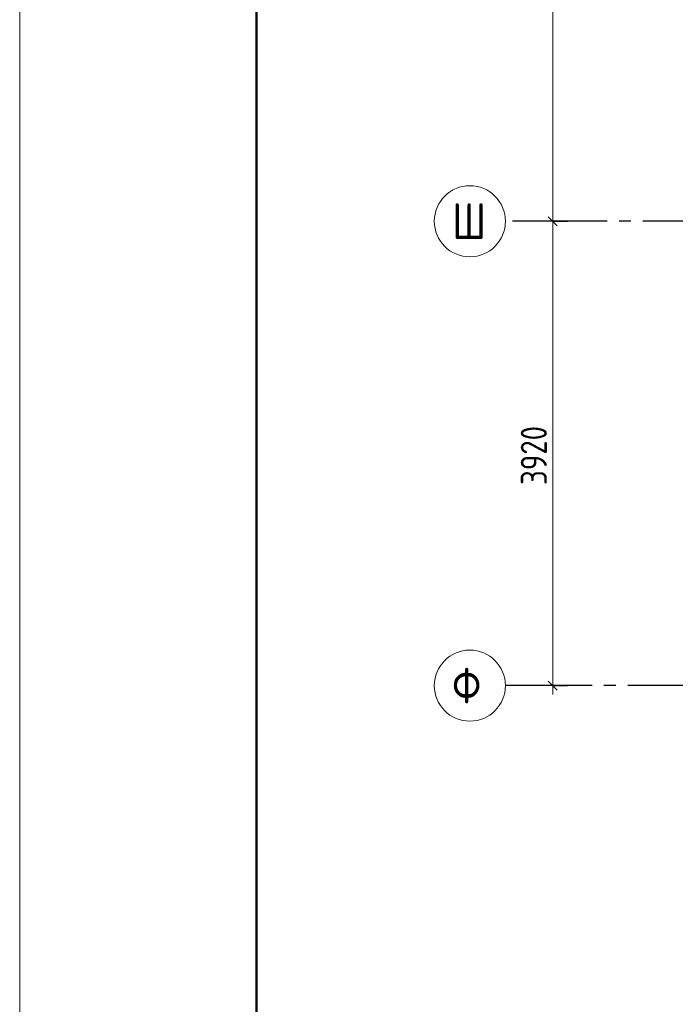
# Model space of a CAD drawing. Header units: millimetres. Extents: x 0 to 22617, y 0 to 29700.
# Tile 2 of 7: x 0 to 5534, y 15680 to 23991. Entities that reach past the tile are written whole.
import ezdxf

# ---------------------------------------------------------------- set-up
doc = ezdxf.new("R2010")
doc.units = ezdxf.units.MM
doc.linetypes.add('______5', pattern=[1100, 800, -100, 100, -100])
doc.layers.add('Standard', color=7, linetype='Continuous', lineweight=25)
doc.layers.add('Оси', color=40, linetype='______5', lineweight=18)
doc.styles.add('GOST 2.304-81', font='txt')
doc.styles.add('ISOCPEUR', font='txt')

msp = doc.modelspace()

# ---------------------------------------------------------------- linework, layer by layer
at = {"layer": 'Standard', "color": 251, "linetype": 'Continuous', "lineweight": -3, "true_color": 0x656565, "transparency": 33554687}
for p, q in [((4500, 22290), (4375, 22290)), ((4500, 22290), (4375, 22290)), ((4500, 22290), (4625, 22290)), ((4500, 22290), (4500, 22290)), ((4500, 22290), (4625, 22290)), ((4500, 22290), (4500, 22290)), ((4500, 18370), (4375, 18370)), ((4500, 18370), (4375, 18370)), ((4500, 18370), (4625, 18370)), ((4500, 18370), (4500, 18370)), ((4500, 18370), (4625, 18370)), ((4500, 18370), (4500, 18370))]:
    msp.add_line(p, q, dxfattribs=at)
at = {"layer": 'Standard', "color": 7, "linetype": 'Continuous', "lineweight": 25, "transparency": 33554687}
for p, q in [((4462.5, 22327.5), (4537.5, 22252.5)), ((4462.5, 22327.5), (4537.5, 22252.5)), ((4462.5, 18407.5), (4537.5, 18332.5)), ((4462.5, 18407.5), (4537.5, 18332.5))]:
    msp.add_line(p, q, dxfattribs=at)
at = {"layer": 'Standard', "color": 7, "linetype": 'Continuous', "lineweight": 13, "transparency": 33554687}
for p, q in [((4500, 22290), (4500, 18370)), ((4500, 22290), (4500, 18370)), ((4500, 18370), (4500, 18295)), ((4500, 18370), (4500, 18295))]:
    msp.add_line(p, q, dxfattribs=at)
msp.add_lwpolyline([(0, 0), (21000, 0), (21000, 29700), (0, 29700), (0, 0)], close=True, dxfattribs=at)
at = {"layer": 'Standard', "color": 7, "linetype": 'Continuous', "lineweight": 50, "transparency": 33554687}
msp.add_lwpolyline([(2000, 29200), (20500, 29200), (20500, 500), (2000, 500), (2000, 29200)], close=True, dxfattribs=at)
at = {"layer": 'Standard', "color": 7, "linetype": 'Continuous', "lineweight": 13, "transparency": 33554687}
msp.add_lwpolyline([(4500, 26210), (4500, 23887.9), (4500, 23887.9), (4500, 22290)], dxfattribs=at)
msp.add_lwpolyline([(4500, 26210), (4500, 23887.9), (4500, 23887.9), (4500, 22290)], dxfattribs=at)
at = {"layer": 'Оси', "color": 8, "linetype": '______5', "lineweight": -3, "transparency": 33554687}
for p, q in [((14860, 22290), (4100, 22290)), ((14732.4, 18370), (4100, 18370))]:
    msp.add_line(p, q, dxfattribs=at)
at = {"layer": 'Оси', "color": 7, "linetype": 'Continuous', "lineweight": 13, "transparency": 33554687}
for centre in [(3800, 22290), (3800, 18370)]:
    msp.add_circle(centre, 300, dxfattribs=at)

# ---------------------------------------------------------------- texts
at = {"layer": 'Standard', "color": 7, "linetype": 'Continuous', "lineweight": 25, "transparency": 33554687, "insert": (4450, 20064.1), "char_height": 220, "width": 657.052, "attachment_point": 7, "rotation": 90, "style": 'GOST 2.304-81'}
msp.add_mtext('3920', dxfattribs=at)
msp.add_mtext('3920', dxfattribs=at)
at = {"layer": 'Оси', "color": 7, "linetype": 'Continuous', "lineweight": 25, "transparency": 33554687, "char_height": 300, "width": 425, "attachment_point": 7, "style": 'ISOCPEUR'}
for s, insert in [('\\W0.83;Ш', (3650, 22140)), ('\\W0.83;Ф', (3650, 18220))]:
    msp.add_mtext(s, dxfattribs=dict(at, insert=insert))

doc.saveas('drawing.dxf')
